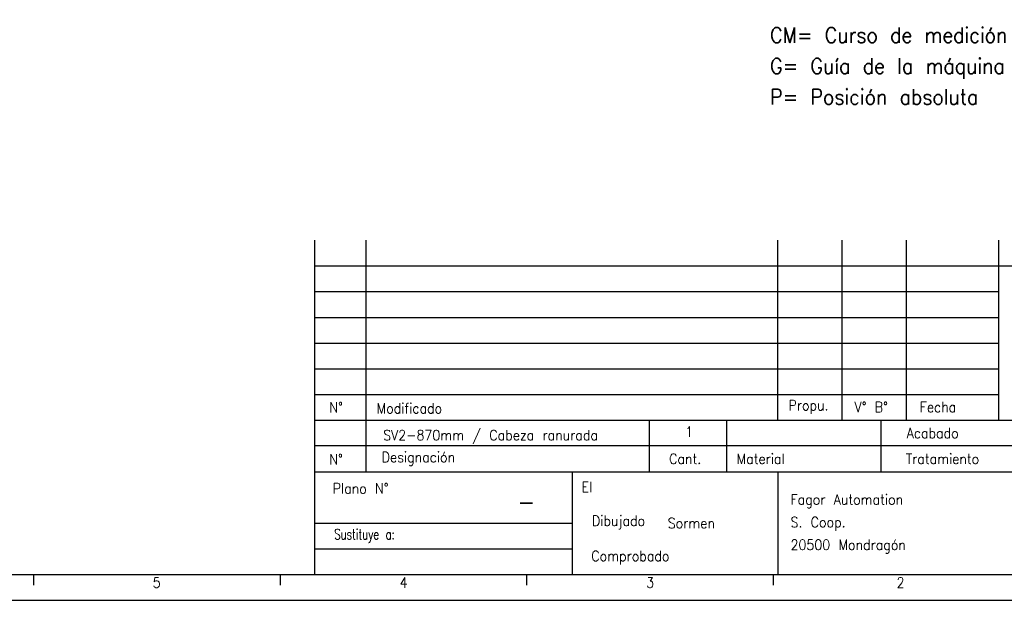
# Model space of a CAD drawing. Header units: millimetres. Extents: x -418 to 1575, y -634 to 914.
# Tile 14 of 49: x 175 to 366, y -151 to -38. Entities that reach past the tile are written whole.
import ezdxf

# ---------------------------------------------------------------- set-up
doc = ezdxf.new("R2010")
doc.units = ezdxf.units.MM
doc.layers.add('1', color=7, linetype='Continuous')
doc.styles.add('CONVERTER_12', font='txt.shx', dxfattribs={"width": 0.9})
doc.styles.add('CONVERTER_13', font='txt.shx', dxfattribs={"width": 0.72})

# ---------------------------------------------------------------- blocks, each defined once
blk = doc.blocks.new('tolerancias', base_point=(364.98, -115.5))
at = {"layer": '1', "color": 7}
blk.add_point((364.98, -115.5), dxfattribs=at)
blk = doc.blocks.new('_A1', base_point=(416.98, -145.5))
at = {"layer": '1', "color": 7, "linetype": 'Continuous'}
for p, q in [((231.98, -145.5), (231.98, -80.5)), ((241.98, -125.5), (241.98, -80.5)), ((321.98, -115.5), (321.98, -80.5)), ((334.48, -115.5), (334.48, -80.5)), ((346.98, -115.5), (346.98, -80.5)), ((364.98, -115.5), (364.98, -80.5)), ((231.98, -115.5), (416.98, -115.5)), ((296.98, -115.5), (296.98, -125.5)), ((311.98, -115.5), (311.98, -125.5)), ((341.98, -115.5), (341.98, -125.5)), ((231.98, -125.5), (416.98, -125.5)), ((281.98, -125.5), (281.98, -135.5)), ((321.98, -125.5), (321.98, -145.5)), ((231.98, -135.5), (281.98, -135.5)), ((281.98, -135.5), (281.98, -140.5)), ((281.98, -140.5), (281.98, -145.5)), ((-398.02, -145.5), (416.98, -145.5))]:
    blk.add_line(p, q, dxfattribs=at)
at = {"layer": '1', "color": 2, "linetype": 'Continuous'}
for p, q in [((231.98, -85.5), (416.98, -85.5)), ((231.98, -90.5), (364.98, -90.5)), ((231.98, -95.5), (364.98, -95.5)), ((231.98, -100.5), (364.98, -100.5)), ((231.98, -105.5), (364.98, -105.5)), ((231.98, -110.5), (364.98, -110.5)), ((416.98, -120.5), (231.98, -120.5)), ((231.98, -140.5), (281.98, -140.5)), ((177.27, -145.55), (177.27, -147.55)), ((225.21, -145.55), (225.21, -147.55)), ((273.15, -145.55), (273.15, -147.55)), ((321.09, -145.55), (321.09, -147.55)), ((-418.02, -150.5), (421.98, -150.5))]:
    blk.add_line(p, q, dxfattribs=at)
at = {"layer": '1'}
blk.add_blockref('tolerancias', (364.98, -115.5), dxfattribs=at)
at = {"layer": '1', "color": 2, "style": 'CONVERTER_12', "width": 0.9}
blk.add_text('El', height=2, dxfattribs=at).set_placement((283.83, -129.5))
at = {"layer": '1', "color": 2}
for s, insert, char_height, attachment_point, line_spacing_factor, style in [('N%%d', (236.1, -113), 2, 5, 1.320528, 'CONVERTER_12'), ('Modificado', (244, -113.17), 2, 4, 1.320528, 'CONVERTER_12'), ('Propu.', (324.06, -112.93), 2, 4, 1.320528, 'CONVERTER_12'), ('V%%d B%%d', (336.9, -112.93), 2, 4, 1.20048, 'CONVERTER_12'), ('Fecha', (349.57, -112.93), 2, 4, 1.320528, 'CONVERTER_12'), ('1', (303.98, -117.74), 2, 4, 1.20048, 'CONVERTER_12'), ('Acabado', (357.14, -118), 2, 6, 1.320528, 'CONVERTER_12'), ('N%%d', (236.1, -123.08), 2, 5, 1.320528, 'CONVERTER_12'), ('Designación', (244.98, -123), 2, 4, 1.320528, 'CONVERTER_12'), ('Cant.', (303.98, -123), 2, 5, 1.320528, 'CONVERTER_12'), ('Material', (313.98, -123), 2, 4, 1.320528, 'CONVERTER_12'), ('Tratamiento', (361.14, -123), 2, 6, 1.320528, 'CONVERTER_12'), ('Plano N%%d', (246.31, -128.76), 2, 6, 1.320528, 'CONVERTER_12'), ('Fagor Automation\\PS. Coop.\\P20500 Mondragón', (324.45, -135.64), 2, 4, 1.320528, 'CONVERTER_12'), ('-', (273.11, -131.37), 3.5, 5, 1.320528, 'CONVERTER_12'), ('Dibujado', (296.19, -135.37), 2, 6, 1.320528, 'CONVERTER_12'), (' Sormen', (298.98, -135.5), 2, 4, 1.20048, 'CONVERTER_12'), ('Sustituye a:', (247.54, -138), 2, 6, 1.320528, 'CONVERTER_13'), ('Comprobado', (300.92, -142.22), 2, 6, 1.320528, 'CONVERTER_12'), ('5', (200.46, -147.05), 2, 4, 1.20048, 'CONVERTER_12'), ('4', (248.47, -147.05), 2, 4, 1.20048, 'CONVERTER_12'), ('3', (296.4, -147.05), 2, 4, 1.20048, 'CONVERTER_12'), ('2', (345.06, -147.05), 2, 4, 1.20048, 'CONVERTER_12')]:
    blk.add_mtext(s, dxfattribs=dict(at, insert=insert, char_height=char_height, attachment_point=attachment_point, line_spacing_factor=line_spacing_factor, style=style))

msp = doc.modelspace()

# ---------------------------------------------------------------- block references
msp.add_blockref('_A1', (416.98, -145.5))

# ---------------------------------------------------------------- texts
at = {"layer": '1', "color": 2, "style": 'CONVERTER_12', "width": 0.9}
msp.add_text('SV2-870mm / Cabeza ranurada', height=2, dxfattribs=at).set_placement((245.26, -119.4))
at = {"layer": '1', "color": 2, "insert": (320.5, -54.15), "char_height": 3, "attachment_point": 7, "line_spacing_factor": 1.20048, "style": 'CONVERTER_12'}
msp.add_mtext('CM= Curso de medición\\PG= Guía de la máquina\\PP= Posición absoluta', dxfattribs=at)

doc.saveas('drawing.dxf')
